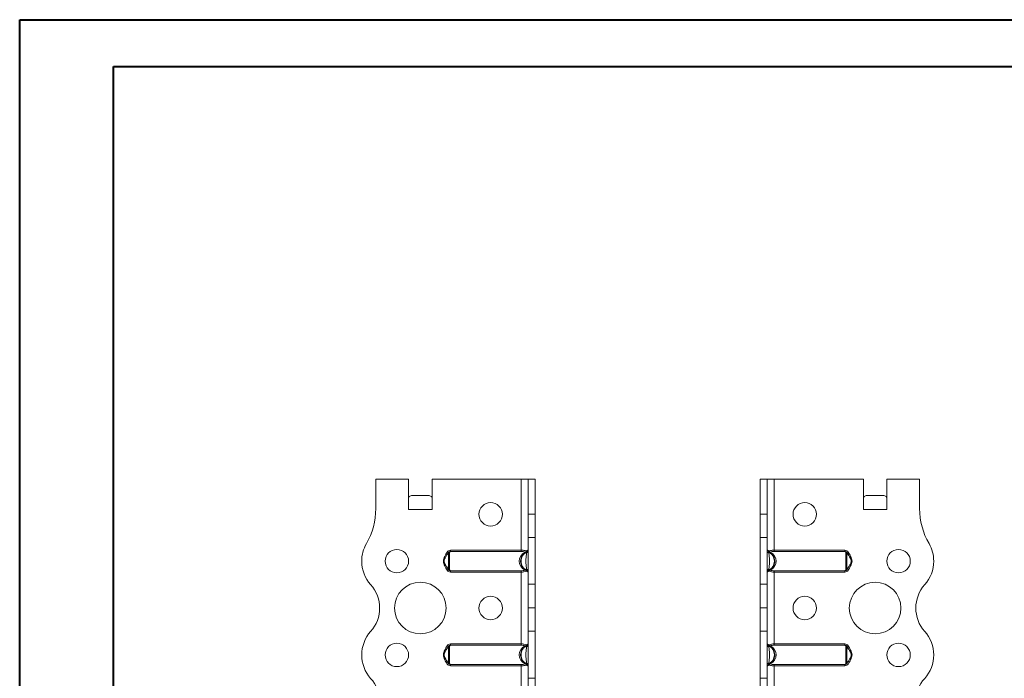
# Model space of a CAD drawing. Header units: millimetres. Extents: x 0 to 210, y 0 to 297.
# Tile 7 of 8: x 0 to 105, y 227 to 297. Entities that reach past the tile are written whole.
import ezdxf

# ---------------------------------------------------------------- set-up
doc = ezdxf.new("R2010")
doc.units = ezdxf.units.MM

msp = doc.modelspace()

# ---------------------------------------------------------------- linework, layer by layer
at = {"color": 7, "linetype": 'Continuous', "lineweight": 40}
for p, q in [((0.08, 0.21), (0.08, 297.21)), ((0.08, 297.21), (210.08, 297.21)), ((10.08, 292.21), (205.08, 292.21)), ((10.08, 5.21), (10.08, 292.21))]:
    msp.add_line(p, q, dxfattribs=at)
at = {"color": 7, "linetype": 'Continuous', "lineweight": 15}
for p, q in [((38.05, 248.2), (38.05, 245.06)), ((41.55, 248.2), (38.05, 248.2)), ((41.55, 244.95), (41.55, 248.2)), ((44.05, 244.95), (44.05, 248.2)), ((53.55, 248.2), (44.05, 248.2)), ((53.55, 248.2), (53.55, 240.62)), ((54.3, 248.2), (53.55, 248.2)), ((55.05, 248.2), (54.3, 248.2)), ((54.3, 244.48), (54.3, 248.2)), ((55.05, 244.48), (55.05, 248.2)), ((79.05, 248.2), (79.8, 248.2)), ((79.05, 244.48), (79.05, 248.2)), ((79.8, 244.48), (79.8, 248.2)), ((80.55, 248.2), (79.8, 248.2)), ((80.55, 240.62), (80.55, 248.2)), ((80.55, 248.2), (90.05, 248.2)), ((90.05, 244.95), (90.05, 248.2)), ((92.55, 244.95), (92.55, 248.2)), ((92.55, 248.2), (96.05, 248.2)), ((96.05, 248.2), (96.05, 245.06)), ((41.86, 246.45), (43.74, 246.45)), ((90.36, 246.45), (92.24, 246.45)), ((41.55, 244.95), (44.05, 244.95)), ((90.05, 244.95), (92.55, 244.95)), ((54.3, 244.48), (55.05, 244.48)), ((54.3, 241.98), (54.3, 244.48)), ((55.05, 244.48), (55.05, 241.98)), ((79.05, 244.48), (79.8, 244.48)), ((79.05, 241.98), (79.05, 244.48)), ((79.8, 244.48), (79.8, 241.98)), ((55.05, 241.98), (54.3, 241.98)), ((54.3, 241.98), (54.3, 236.98)), ((55.05, 236.98), (55.05, 241.98)), ((79.8, 241.98), (79.05, 241.98)), ((79.05, 236.98), (79.05, 241.98)), ((79.8, 236.98), (79.8, 241.98)), ((46.01, 240.62), (46.01, 240.48)), ((46.01, 240.62), (53.55, 240.62)), ((53.55, 240.48), (46.01, 240.48)), ((53.55, 240.62), (53.55, 240.48)), ((80.55, 240.48), (80.55, 240.62)), ((80.55, 240.62), (88.09, 240.62)), ((88.09, 240.48), (80.55, 240.48)), ((88.09, 240.48), (88.09, 240.62)), ((45.66, 240.42), (45.8, 240.36)), ((45.8, 240.36), (45.7, 240.2)), ((88.3, 240.36), (88.43, 240.42)), ((88.47, 240.08), (88.3, 240.36)), ((45.63, 238.84), (45.8, 238.55)), ((45.8, 238.55), (45.66, 238.48)), ((46.01, 238.43), (53.55, 238.43)), ((46.01, 238.43), (46.01, 238.29)), ((53.55, 238.43), (53.55, 238.29)), ((80.55, 238.43), (88.09, 238.43)), ((80.55, 238.29), (80.55, 238.43)), ((88.09, 238.29), (88.09, 238.43)), ((88.43, 238.48), (88.3, 238.55)), ((53.55, 238.29), (46.01, 238.29)), ((53.55, 238.29), (53.55, 230.62)), ((80.55, 230.62), (80.55, 238.29)), ((88.09, 238.29), (80.55, 238.29)), ((54.3, 236.98), (55.05, 236.98)), ((54.3, 234.48), (54.3, 236.98)), ((55.05, 236.98), (55.05, 234.48)), ((79.05, 236.98), (79.8, 236.98)), ((79.05, 234.48), (79.05, 236.98)), ((79.8, 236.98), (79.8, 234.48)), ((54.3, 234.48), (55.05, 234.48)), ((54.3, 231.98), (54.3, 234.48)), ((55.05, 234.48), (54.3, 234.48)), ((54.3, 234.48), (54.3, 234.48)), ((55.05, 234.48), (55.05, 231.98)), ((55.05, 234.48), (55.05, 234.48)), ((79.05, 234.48), (79.8, 234.48)), ((79.05, 231.98), (79.05, 234.48)), ((79.8, 234.48), (79.05, 234.48)), ((79.05, 234.48), (79.05, 234.48)), ((79.8, 234.48), (79.8, 231.98)), ((79.8, 234.48), (79.8, 234.48)), ((55.05, 231.98), (54.3, 231.98)), ((54.3, 231.98), (54.3, 226.98)), ((55.05, 226.98), (55.05, 231.98)), ((79.8, 231.98), (79.05, 231.98)), ((79.05, 226.98), (79.05, 231.98)), ((79.8, 226.98), (79.8, 231.98)), ((45.66, 230.42), (45.8, 230.36)), ((45.8, 230.36), (45.7, 230.2)), ((46.01, 230.62), (46.01, 230.48)), ((46.01, 230.62), (53.55, 230.62)), ((53.55, 230.48), (46.01, 230.48)), ((53.55, 230.62), (53.55, 230.48)), ((80.55, 230.48), (80.55, 230.62)), ((80.55, 230.62), (88.09, 230.62)), ((88.09, 230.48), (80.55, 230.48)), ((88.09, 230.48), (88.09, 230.62)), ((88.3, 230.36), (88.43, 230.42)), ((88.47, 230.08), (88.3, 230.36)), ((97.55, 229.45), (97.55, 229.45)), ((45.63, 228.84), (45.8, 228.55)), ((45.8, 228.55), (45.66, 228.48)), ((46.01, 228.43), (53.55, 228.43)), ((46.01, 228.43), (46.01, 228.29)), ((53.55, 228.29), (46.01, 228.29)), ((53.55, 228.43), (53.55, 228.29)), ((53.55, 228.29), (53.55, 220.62)), ((80.55, 228.43), (88.09, 228.43)), ((80.55, 228.29), (80.55, 228.43)), ((80.55, 220.62), (80.55, 228.29)), ((88.09, 228.29), (80.55, 228.29)), ((88.09, 228.29), (88.09, 228.43)), ((88.43, 228.48), (88.3, 228.55)), ((54.3, 226.98), (55.05, 226.98)), ((54.3, 224.48), (54.3, 226.98)), ((55.05, 226.98), (55.05, 224.48)), ((79.05, 226.98), (79.8, 226.98)), ((79.05, 224.48), (79.05, 226.98)), ((79.8, 226.98), (79.8, 224.48))]:
    msp.add_line(p, q, dxfattribs=at)
at = {"color": 7, "linetype": 'Continuous', "lineweight": 15, "flags": 128}
for points in [[(54.3, 240.42), (54.3, 240.41), (54.29, 240.4), (54.27, 240.39), (54.25, 240.37), (54.23, 240.37), (54.2, 240.36), (54.18, 240.36), (54.15, 240.36)], [(79.95, 240.36), (79.92, 240.36), (79.89, 240.36), (79.87, 240.37), (79.84, 240.37), (79.83, 240.39), (79.81, 240.4), (79.8, 240.41), (79.8, 240.42)], [(54.15, 238.55), (54.18, 238.55), (54.2, 238.55), (54.23, 238.54), (54.25, 238.53), (54.27, 238.52), (54.29, 238.51), (54.3, 238.5), (54.3, 238.48)], [(79.8, 238.48), (79.8, 238.5), (79.81, 238.51), (79.83, 238.52), (79.84, 238.53), (79.87, 238.54), (79.89, 238.55), (79.92, 238.55), (79.95, 238.55)], [(54.3, 230.42), (54.3, 230.41), (54.29, 230.4), (54.27, 230.39), (54.25, 230.37), (54.23, 230.37), (54.2, 230.36), (54.18, 230.36), (54.15, 230.36)], [(79.95, 230.36), (79.92, 230.36), (79.89, 230.36), (79.87, 230.37), (79.84, 230.37), (79.83, 230.39), (79.81, 230.4), (79.8, 230.41), (79.8, 230.42)], [(54.15, 228.55), (54.18, 228.55), (54.2, 228.55), (54.23, 228.54), (54.25, 228.53), (54.27, 228.52), (54.29, 228.51), (54.3, 228.5), (54.3, 228.48)], [(79.8, 228.48), (79.8, 228.5), (79.81, 228.51), (79.83, 228.52), (79.84, 228.53), (79.87, 228.54), (79.89, 228.55), (79.92, 228.55), (79.95, 228.55)]]:
    msp.add_lwpolyline(points, dxfattribs=at)
at = {"color": 7, "linetype": 'Continuous', "lineweight": 15}
for centre, radius in [((50.3, 244.45), 1.25), ((83.8, 244.45), 1.25), ((40.3, 239.45), 1.25), ((93.8, 239.45), 1.25), ((42.8, 234.45), 2.75), ((91.3, 234.45), 2.75), ((50.3, 234.45), 1.25), ((83.8, 234.45), 1.25), ((40.3, 229.45), 1.25), ((93.8, 229.45), 1.25)]:
    msp.add_circle(centre, radius, dxfattribs=at)
for centre, radius, start, end in [((30.55, 245.06), 7.5, 330.0736, 0), ((103.55, 245.06), 7.5, 180, 209.9264), ((40.3, 239.45), 3.75, 150.0736, 179.9591), ((53.88, 240.59), 0.206, 296.6884, 344.8265), ((53.98, 240.49), 0.11, 309.351, 23.8135), ((54.15, 240.62), 0.15, 291.1002, 0), ((79.95, 240.62), 0.15, 180, 248.8998), ((80.12, 240.49), 0.11, 156.1865, 230.649), ((80.22, 240.59), 0.206, 195.1735, 243.3116), ((93.8, 239.45), 3.75, 0.0409, 29.9264), ((40.3, 239.45), 3.75, 180, 221.8123), ((54.01, 240.48), 0.0829, 243.0713, 296.9287), ((80.09, 240.48), 0.0829, 243.0713, 296.9287), ((93.8, 239.45), 3.75, 318.1877, 0), ((54.01, 238.43), 0.0829, 63.0713, 116.9287), ((53.88, 238.32), 0.206, 15.1735, 63.3116), ((53.98, 238.42), 0.11, 336.1865, 50.649), ((54.15, 238.29), 0.15, 0, 68.8998), ((79.95, 238.29), 0.15, 111.1002, 180), ((80.12, 238.42), 0.11, 129.351, 203.8135), ((80.22, 238.32), 0.206, 116.6884, 164.8265), ((80.09, 238.43), 0.0829, 63.0713, 116.9287), ((34.71, 234.45), 3.75, 318.1863, 41.8123), ((99.39, 234.45), 3.75, 138.1877, 221.8196), ((40.3, 229.45), 3.75, 138.1863, 180), ((93.8, 229.45), 3.75, 0, 41.8196), ((53.88, 230.59), 0.206, 296.6884, 344.8265), ((54.01, 230.48), 0.0829, 243.0713, 296.9287), ((53.98, 230.49), 0.11, 309.351, 23.8135), ((54.15, 230.62), 0.15, 291.1002, 0), ((79.95, 230.62), 0.15, 180, 248.8998), ((80.12, 230.49), 0.11, 156.1865, 230.649), ((80.22, 230.59), 0.206, 195.1735, 243.3116), ((80.09, 230.48), 0.0829, 243.0713, 296.9287), ((40.3, 229.45), 3.75, 180, 221.8137), ((93.8, 229.45), 3.75, 318.1877, 0), ((54.01, 228.43), 0.0829, 63.0713, 116.9287), ((53.88, 228.32), 0.206, 15.1735, 63.3116), ((53.98, 228.42), 0.11, 336.1865, 50.649), ((54.15, 228.29), 0.15, 0, 68.8998), ((79.95, 228.29), 0.15, 111.1002, 180), ((80.12, 228.42), 0.11, 129.351, 203.8135), ((80.22, 228.32), 0.206, 116.6884, 164.8265), ((80.09, 228.43), 0.0829, 63.0713, 116.9287), ((34.71, 224.45), 3.75, 318.1863, 41.8137), ((99.39, 224.45), 3.75, 138.1877, 221.8123)]:
    msp.add_arc(centre, radius, start, end, dxfattribs=at)
for centre, major_axis, ratio, start_param, end_param in [((41.86, 244.95), (0, 1.5), 0.416667, 0, 0.523599), ((43.74, 244.95), (0, 1.5), 0.416667, 5.759587, 6.283185), ((90.36, 244.95), (0, 1.5), 0.416667, 0, 0.523599), ((92.24, 244.95), (0, 1.5), 0.416667, 5.759587, 6.283185), ((54.6, 239.45), (1.25, 0), 0.88, 2.095075, 4.18811), ((79.5, 239.45), (1.25, 0), 0.88, 5.236668, 7.329703), ((54.6, 229.45), (1.25, 0), 0.88, 2.095075, 4.18811), ((79.5, 229.45), (1.25, 0), 0.88, 5.236668, 7.329703)]:
    msp.add_ellipse(centre, major_axis=major_axis, ratio=ratio, start_param=start_param, end_param=end_param, dxfattribs=at)
for points, knots in [([(46.01, 240.62), (45.94, 240.62), (45.87, 240.6), (45.75, 240.54), (45.7, 240.49), (45.66, 240.42)], [0, 0, 0, 0, 0.5, 0.5, 1, 1, 1, 1]), ([(45.8, 240.36), (45.82, 240.39), (45.85, 240.42), (45.92, 240.46), (45.96, 240.48), (46.01, 240.48)], [0, 0, 0, 0, 0.5, 0.5, 1, 1, 1, 1]), ([(46.01, 240.48), (45.99, 240.47), (45.98, 240.46), (45.95, 240.44), (45.94, 240.43), (45.92, 240.39), (45.91, 240.36), (45.91, 240.29), (45.91, 240.25), (45.91, 240.17), (45.91, 240.13), (45.91, 239.99), (45.91, 239.89), (45.91, 239.68), (45.91, 239.57), (45.91, 239.34), (45.91, 239.23), (45.91, 239.02), (45.91, 238.92), (45.91, 238.73), (45.91, 238.65), (45.91, 238.55), (45.92, 238.52), (45.94, 238.48), (45.95, 238.47), (45.98, 238.45), (45.99, 238.44), (46.01, 238.43)], [0, 0, 0, 0, 0.03125, 0.03125, 0.0625, 0.0625, 0.125, 0.125, 0.1875, 0.1875, 0.25, 0.25, 0.375, 0.375, 0.5, 0.5, 0.625, 0.625, 0.75, 0.75, 0.875, 0.875, 0.9375, 0.9375, 0.96875, 0.96875, 1, 1, 1, 1]), ([(54.2, 238.43), (54.18, 238.44), (54.16, 238.45), (54.12, 238.47), (54.09, 238.48), (54.02, 238.52), (53.97, 238.55), (53.89, 238.62), (53.84, 238.65), (53.77, 238.73), (53.73, 238.78), (53.63, 238.91), (53.58, 239.02), (53.53, 239.18), (53.52, 239.23), (53.5, 239.34), (53.5, 239.4), (53.5, 239.56), (53.52, 239.68), (53.58, 239.89), (53.63, 239.99), (53.76, 240.17), (53.84, 240.26), (53.97, 240.36), (54.02, 240.39), (54.09, 240.43), (54.11, 240.44), (54.16, 240.46), (54.18, 240.47), (54.2, 240.48)], [0, 0, 0, 0, 0.03125, 0.03125, 0.0625, 0.0625, 0.125, 0.125, 0.1875, 0.1875, 0.25, 0.25, 0.375, 0.375, 0.4375, 0.4375, 0.5, 0.5, 0.625, 0.625, 0.75, 0.75, 0.875, 0.875, 0.9375, 0.9375, 0.96875, 0.96875, 1, 1, 1, 1]), ([(53.55, 240.62), (53.6, 240.62), (53.65, 240.62), (53.75, 240.61), (53.79, 240.61), (53.93, 240.59), (54.01, 240.57), (54.08, 240.54)], [0, 0, 0, 0, 0.25, 0.25, 0.5, 0.5, 1, 1, 1, 1]), ([(53.97, 240.41), (53.92, 240.43), (53.85, 240.45), (53.71, 240.48), (53.63, 240.48), (53.55, 240.48)], [0, 0, 0, 0, 0.5, 0.5, 1, 1, 1, 1]), ([(54.08, 240.54), (54.15, 240.57), (54.2, 240.59), (54.26, 240.61), (54.28, 240.61), (54.29, 240.62), (54.3, 240.62), (54.3, 240.62)], [0, 0, 0, 0, 0.5, 0.5, 0.75, 0.75, 1, 1, 1, 1]), ([(54.2, 240.48), (54.19, 240.48), (54.18, 240.46), (54.16, 240.42), (54.15, 240.39), (54.15, 240.36)], [0, 0, 0, 0, 0.5, 0.5, 1, 1, 1, 1]), ([(79.8, 240.62), (79.8, 240.62), (79.8, 240.62), (79.82, 240.61), (79.84, 240.61), (79.9, 240.59), (79.95, 240.57), (80.02, 240.54)], [0, 0, 0, 0, 0.25, 0.25, 0.5, 0.5, 1, 1, 1, 1]), ([(79.95, 240.36), (79.95, 240.39), (79.94, 240.42), (79.92, 240.46), (79.91, 240.48), (79.9, 240.48)], [0, 0, 0, 0, 0.5, 0.5, 1, 1, 1, 1]), ([(79.9, 240.48), (79.92, 240.47), (79.94, 240.46), (79.98, 240.44), (80.01, 240.43), (80.08, 240.39), (80.13, 240.36), (80.26, 240.26), (80.34, 240.17), (80.47, 239.99), (80.52, 239.89), (80.58, 239.68), (80.6, 239.56), (80.6, 239.4), (80.6, 239.34), (80.58, 239.23), (80.57, 239.18), (80.52, 239.02), (80.46, 238.91), (80.37, 238.78), (80.33, 238.73), (80.26, 238.65), (80.21, 238.62), (80.13, 238.55), (80.08, 238.52), (80.01, 238.48), (79.98, 238.47), (79.94, 238.45), (79.92, 238.44), (79.9, 238.43)], [0, 0, 0, 0, 0.03125, 0.03125, 0.0625, 0.0625, 0.125, 0.125, 0.25, 0.25, 0.375, 0.375, 0.5, 0.5, 0.5625, 0.5625, 0.625, 0.625, 0.75, 0.75, 0.8125, 0.8125, 0.875, 0.875, 0.9375, 0.9375, 0.96875, 0.96875, 1, 1, 1, 1]), ([(80.02, 240.54), (80.09, 240.57), (80.17, 240.59), (80.3, 240.61), (80.35, 240.61), (80.45, 240.62), (80.5, 240.62), (80.55, 240.62)], [0, 0, 0, 0, 0.5, 0.5, 0.75, 0.75, 1, 1, 1, 1]), ([(80.55, 240.48), (80.47, 240.48), (80.39, 240.48), (80.25, 240.45), (80.18, 240.43), (80.13, 240.41)], [0, 0, 0, 0, 0.5, 0.5, 1, 1, 1, 1]), ([(88.43, 240.42), (88.4, 240.49), (88.35, 240.54), (88.23, 240.6), (88.16, 240.62), (88.09, 240.62)], [0, 0, 0, 0, 0.5, 0.5, 1, 1, 1, 1]), ([(88.09, 238.43), (88.11, 238.44), (88.12, 238.45), (88.15, 238.47), (88.16, 238.48), (88.18, 238.52), (88.18, 238.55), (88.19, 238.65), (88.19, 238.73), (88.19, 238.92), (88.19, 239.02), (88.19, 239.23), (88.18, 239.34), (88.18, 239.57), (88.19, 239.68), (88.19, 239.89), (88.19, 239.99), (88.19, 240.13), (88.19, 240.17), (88.19, 240.25), (88.19, 240.29), (88.18, 240.36), (88.18, 240.39), (88.16, 240.43), (88.15, 240.44), (88.12, 240.46), (88.11, 240.47), (88.09, 240.48)], [0, 0, 0, 0, 0.03125, 0.03125, 0.0625, 0.0625, 0.125, 0.125, 0.25, 0.25, 0.375, 0.375, 0.5, 0.5, 0.625, 0.625, 0.75, 0.75, 0.8125, 0.8125, 0.875, 0.875, 0.9375, 0.9375, 0.96875, 0.96875, 1, 1, 1, 1]), ([(88.09, 240.48), (88.13, 240.48), (88.17, 240.46), (88.25, 240.42), (88.28, 240.39), (88.3, 240.36)], [0, 0, 0, 0, 0.5, 0.5, 1, 1, 1, 1]), ([(45.66, 238.48), (45.58, 238.64), (45.49, 238.79), (45.36, 239.03), (45.33, 239.11), (45.27, 239.28), (45.26, 239.37), (45.26, 239.54), (45.27, 239.63), (45.33, 239.8), (45.37, 239.88), (45.49, 240.12), (45.58, 240.27), (45.66, 240.42)], [0, 0, 0, 0, 0.25, 0.25, 0.375, 0.375, 0.5, 0.5, 0.625, 0.625, 0.75, 0.75, 1, 1, 1, 1]), ([(45.81, 240.37), (45.7, 240.2), (45.52, 239.94), (45.35, 239.62), (45.35, 239.48), (45.35, 239.45)], [0, 0, 0, 0, 0.595285, 0.908682, 1, 1, 1, 1]), ([(45.35, 239.45), (45.35, 239.42), (45.35, 239.32), (45.49, 239), (45.67, 238.74), (45.81, 238.54)], [0, 0, 0, 0, 0.06649, 0.292022, 1, 1, 1, 1]), ([(45.8, 238.55), (45.8, 238.55), (45.8, 238.57), (45.8, 238.61), (45.8, 238.64), (45.81, 238.73), (45.81, 238.81), (45.81, 238.98), (45.81, 239.07), (45.81, 239.26), (45.81, 239.36), (45.81, 239.55), (45.81, 239.65), (45.81, 239.84), (45.81, 239.93), (45.81, 240.09), (45.81, 240.17), (45.8, 240.27), (45.8, 240.3), (45.8, 240.34), (45.8, 240.36), (45.8, 240.36)], [0, 0, 0, 0, 0.0625, 0.0625, 0.125, 0.125, 0.25, 0.25, 0.375, 0.375, 0.5, 0.5, 0.625, 0.625, 0.75, 0.75, 0.875, 0.875, 0.9375, 0.9375, 1, 1, 1, 1]), ([(54.15, 240.36), (54.1, 240.36), (54.05, 240.34), (53.96, 240.3), (53.92, 240.27), (53.81, 240.17), (53.74, 240.09), (53.64, 239.93), (53.61, 239.84), (53.55, 239.65), (53.54, 239.55), (53.54, 239.36), (53.55, 239.26), (53.61, 239.07), (53.64, 238.98), (53.74, 238.81), (53.81, 238.74), (53.92, 238.64), (53.96, 238.61), (54.05, 238.57), (54.1, 238.55), (54.15, 238.55)], [0, 0, 0, 0, 0.0625, 0.0625, 0.125, 0.125, 0.25, 0.25, 0.375, 0.375, 0.5, 0.5, 0.625, 0.625, 0.75, 0.75, 0.875, 0.875, 0.9375, 0.9375, 1, 1, 1, 1]), ([(54.15, 238.55), (54.13, 238.63), (54.12, 238.7), (54.1, 238.84), (54.09, 238.91), (54.08, 239.05), (54.07, 239.13), (54.06, 239.29), (54.06, 239.37), (54.06, 239.54), (54.06, 239.62), (54.07, 239.78), (54.08, 239.85), (54.09, 240), (54.1, 240.07), (54.12, 240.21), (54.13, 240.28), (54.15, 240.36)], [0, 0, 0, 0, 0.125, 0.125, 0.25, 0.25, 0.375, 0.375, 0.5, 0.5, 0.625, 0.625, 0.75, 0.75, 0.875, 0.875, 1, 1, 1, 1]), ([(79.95, 240.36), (79.97, 240.28), (79.98, 240.21), (80, 240.07), (80.01, 240), (80.02, 239.85), (80.03, 239.78), (80.04, 239.62), (80.04, 239.54), (80.04, 239.37), (80.04, 239.29), (80.03, 239.13), (80.02, 239.05), (80.01, 238.91), (80, 238.84), (79.98, 238.7), (79.97, 238.63), (79.95, 238.55)], [0, 0, 0, 0, 0.125, 0.125, 0.25, 0.25, 0.375, 0.375, 0.5, 0.5, 0.625, 0.625, 0.75, 0.75, 0.875, 0.875, 1, 1, 1, 1]), ([(79.95, 238.55), (80, 238.55), (80.05, 238.57), (80.14, 238.61), (80.18, 238.64), (80.29, 238.74), (80.35, 238.81), (80.46, 238.98), (80.49, 239.07), (80.54, 239.26), (80.56, 239.36), (80.56, 239.55), (80.54, 239.65), (80.49, 239.84), (80.46, 239.93), (80.35, 240.09), (80.29, 240.17), (80.18, 240.27), (80.14, 240.3), (80.05, 240.34), (80, 240.36), (79.95, 240.36)], [0, 0, 0, 0, 0.0625, 0.0625, 0.125, 0.125, 0.25, 0.25, 0.375, 0.375, 0.5, 0.5, 0.625, 0.625, 0.75, 0.75, 0.875, 0.875, 0.9375, 0.9375, 1, 1, 1, 1]), ([(88.74, 239.49), (88.74, 239.51), (88.75, 239.6), (88.61, 239.91), (88.42, 240.17), (88.28, 240.37)], [0, 0, 0, 0, 0.03441, 0.267691, 1, 1, 1, 1]), ([(88.28, 238.54), (88.4, 238.71), (88.58, 238.96), (88.75, 239.3), (88.75, 239.45), (88.74, 239.49)], [0, 0, 0, 0, 0.576383, 0.87983, 1, 1, 1, 1]), ([(88.3, 240.36), (88.3, 240.36), (88.3, 240.34), (88.3, 240.3), (88.29, 240.27), (88.29, 240.17), (88.29, 240.09), (88.29, 239.93), (88.29, 239.84), (88.29, 239.65), (88.29, 239.55), (88.29, 239.36), (88.29, 239.26), (88.29, 239.07), (88.29, 238.98), (88.29, 238.81), (88.29, 238.74), (88.29, 238.64), (88.3, 238.61), (88.3, 238.57), (88.3, 238.55), (88.3, 238.55)], [0, 0, 0, 0, 0.0625, 0.0625, 0.125, 0.125, 0.25, 0.25, 0.375, 0.375, 0.5, 0.5, 0.625, 0.625, 0.75, 0.75, 0.875, 0.875, 0.9375, 0.9375, 1, 1, 1, 1]), ([(88.43, 240.42), (88.52, 240.27), (88.61, 240.12), (88.73, 239.88), (88.77, 239.8), (88.83, 239.63), (88.84, 239.54), (88.84, 239.36), (88.83, 239.28), (88.77, 239.11), (88.73, 239.03), (88.61, 238.79), (88.52, 238.64), (88.43, 238.48)], [0, 0, 0, 0, 0.25, 0.25, 0.375, 0.375, 0.5, 0.5, 0.625, 0.625, 0.75, 0.75, 1, 1, 1, 1]), ([(45.66, 238.48), (45.7, 238.42), (45.75, 238.37), (45.87, 238.31), (45.94, 238.29), (46.01, 238.29)], [0, 0, 0, 0, 0.5, 0.5, 1, 1, 1, 1]), ([(46.01, 238.43), (45.96, 238.43), (45.92, 238.44), (45.85, 238.48), (45.82, 238.51), (45.8, 238.55)], [0, 0, 0, 0, 0.5, 0.5, 1, 1, 1, 1]), ([(53.55, 238.43), (53.63, 238.43), (53.71, 238.43), (53.85, 238.46), (53.92, 238.47), (53.97, 238.5)], [0, 0, 0, 0, 0.5, 0.5, 1, 1, 1, 1]), ([(54.08, 238.37), (54.01, 238.34), (53.93, 238.32), (53.79, 238.3), (53.75, 238.3), (53.65, 238.29), (53.6, 238.29), (53.55, 238.29)], [0, 0, 0, 0, 0.5, 0.5, 0.75, 0.75, 1, 1, 1, 1]), ([(54.3, 238.29), (54.3, 238.29), (54.29, 238.29), (54.28, 238.3), (54.26, 238.3), (54.2, 238.32), (54.15, 238.34), (54.08, 238.37)], [0, 0, 0, 0, 0.25, 0.25, 0.5, 0.5, 1, 1, 1, 1]), ([(54.15, 238.55), (54.15, 238.51), (54.16, 238.48), (54.18, 238.44), (54.19, 238.43), (54.2, 238.43)], [0, 0, 0, 0, 0.5, 0.5, 1, 1, 1, 1]), ([(80.02, 238.37), (79.95, 238.34), (79.9, 238.32), (79.84, 238.3), (79.82, 238.3), (79.8, 238.29), (79.8, 238.29), (79.8, 238.29)], [0, 0, 0, 0, 0.5, 0.5, 0.75, 0.75, 1, 1, 1, 1]), ([(79.9, 238.43), (79.91, 238.43), (79.92, 238.44), (79.94, 238.48), (79.95, 238.51), (79.95, 238.55)], [0, 0, 0, 0, 0.5, 0.5, 1, 1, 1, 1]), ([(80.55, 238.29), (80.5, 238.29), (80.45, 238.29), (80.35, 238.3), (80.3, 238.3), (80.17, 238.32), (80.09, 238.34), (80.02, 238.37)], [0, 0, 0, 0, 0.25, 0.25, 0.5, 0.5, 1, 1, 1, 1]), ([(80.13, 238.5), (80.18, 238.47), (80.25, 238.46), (80.39, 238.43), (80.47, 238.43), (80.55, 238.43)], [0, 0, 0, 0, 0.5, 0.5, 1, 1, 1, 1]), ([(88.3, 238.55), (88.28, 238.51), (88.25, 238.48), (88.17, 238.44), (88.13, 238.43), (88.09, 238.43)], [0, 0, 0, 0, 0.5, 0.5, 1, 1, 1, 1]), ([(88.09, 238.29), (88.16, 238.29), (88.23, 238.31), (88.35, 238.37), (88.4, 238.42), (88.43, 238.48)], [0, 0, 0, 0, 0.5, 0.5, 1, 1, 1, 1]), ([(45.66, 228.48), (45.58, 228.64), (45.49, 228.79), (45.36, 229.03), (45.33, 229.11), (45.27, 229.28), (45.26, 229.37), (45.26, 229.54), (45.27, 229.63), (45.33, 229.8), (45.37, 229.88), (45.49, 230.12), (45.58, 230.27), (45.66, 230.42)], [0, 0, 0, 0, 0.25, 0.25, 0.375, 0.375, 0.5, 0.5, 0.625, 0.625, 0.75, 0.75, 1, 1, 1, 1]), ([(45.81, 230.37), (45.7, 230.2), (45.52, 229.94), (45.35, 229.62), (45.35, 229.48), (45.35, 229.45)], [0, 0, 0, 0, 0.595285, 0.908682, 1, 1, 1, 1]), ([(46.01, 230.62), (45.94, 230.62), (45.87, 230.6), (45.75, 230.54), (45.7, 230.49), (45.66, 230.42)], [0, 0, 0, 0, 0.5, 0.5, 1, 1, 1, 1]), ([(45.8, 230.36), (45.82, 230.39), (45.85, 230.42), (45.92, 230.46), (45.96, 230.48), (46.01, 230.48)], [0, 0, 0, 0, 0.5, 0.5, 1, 1, 1, 1]), ([(45.8, 228.55), (45.8, 228.55), (45.8, 228.57), (45.8, 228.61), (45.8, 228.64), (45.81, 228.73), (45.81, 228.81), (45.81, 228.98), (45.81, 229.07), (45.81, 229.26), (45.81, 229.36), (45.81, 229.55), (45.81, 229.65), (45.81, 229.84), (45.81, 229.93), (45.81, 230.09), (45.81, 230.17), (45.8, 230.27), (45.8, 230.3), (45.8, 230.34), (45.8, 230.36), (45.8, 230.36)], [0, 0, 0, 0, 0.0625, 0.0625, 0.125, 0.125, 0.25, 0.25, 0.375, 0.375, 0.5, 0.5, 0.625, 0.625, 0.75, 0.75, 0.875, 0.875, 0.9375, 0.9375, 1, 1, 1, 1]), ([(46.01, 230.48), (45.99, 230.47), (45.98, 230.46), (45.95, 230.44), (45.94, 230.43), (45.92, 230.39), (45.91, 230.36), (45.91, 230.29), (45.91, 230.25), (45.91, 230.17), (45.91, 230.13), (45.91, 229.99), (45.91, 229.89), (45.91, 229.68), (45.91, 229.57), (45.91, 229.34), (45.91, 229.23), (45.91, 229.02), (45.91, 228.92), (45.91, 228.73), (45.91, 228.65), (45.91, 228.55), (45.92, 228.52), (45.94, 228.48), (45.95, 228.47), (45.98, 228.45), (45.99, 228.44), (46.01, 228.43)], [0, 0, 0, 0, 0.03125, 0.03125, 0.0625, 0.0625, 0.125, 0.125, 0.1875, 0.1875, 0.25, 0.25, 0.375, 0.375, 0.5, 0.5, 0.625, 0.625, 0.75, 0.75, 0.875, 0.875, 0.9375, 0.9375, 0.96875, 0.96875, 1, 1, 1, 1]), ([(54.2, 228.43), (54.18, 228.44), (54.16, 228.45), (54.12, 228.47), (54.09, 228.48), (54.02, 228.52), (53.97, 228.55), (53.89, 228.62), (53.84, 228.65), (53.77, 228.73), (53.73, 228.78), (53.63, 228.91), (53.58, 229.02), (53.53, 229.18), (53.52, 229.23), (53.5, 229.34), (53.5, 229.4), (53.5, 229.56), (53.52, 229.68), (53.58, 229.89), (53.63, 229.99), (53.76, 230.17), (53.84, 230.26), (53.97, 230.36), (54.02, 230.39), (54.09, 230.43), (54.11, 230.44), (54.16, 230.46), (54.18, 230.47), (54.2, 230.48)], [0, 0, 0, 0, 0.03125, 0.03125, 0.0625, 0.0625, 0.125, 0.125, 0.1875, 0.1875, 0.25, 0.25, 0.375, 0.375, 0.4375, 0.4375, 0.5, 0.5, 0.625, 0.625, 0.75, 0.75, 0.875, 0.875, 0.9375, 0.9375, 0.96875, 0.96875, 1, 1, 1, 1]), ([(54.15, 230.36), (54.1, 230.36), (54.05, 230.34), (53.96, 230.3), (53.92, 230.27), (53.81, 230.17), (53.74, 230.09), (53.64, 229.93), (53.61, 229.84), (53.55, 229.65), (53.54, 229.55), (53.54, 229.36), (53.55, 229.26), (53.61, 229.07), (53.64, 228.98), (53.74, 228.81), (53.81, 228.74), (53.92, 228.64), (53.96, 228.61), (54.05, 228.57), (54.1, 228.55), (54.15, 228.55)], [0, 0, 0, 0, 0.0625, 0.0625, 0.125, 0.125, 0.25, 0.25, 0.375, 0.375, 0.5, 0.5, 0.625, 0.625, 0.75, 0.75, 0.875, 0.875, 0.9375, 0.9375, 1, 1, 1, 1]), ([(53.55, 230.62), (53.6, 230.62), (53.65, 230.62), (53.75, 230.61), (53.79, 230.61), (53.93, 230.59), (54.01, 230.57), (54.08, 230.54)], [0, 0, 0, 0, 0.25, 0.25, 0.5, 0.5, 1, 1, 1, 1]), ([(53.97, 230.41), (53.92, 230.43), (53.85, 230.45), (53.71, 230.48), (53.63, 230.48), (53.55, 230.48)], [0, 0, 0, 0, 0.5, 0.5, 1, 1, 1, 1]), ([(54.15, 228.55), (54.13, 228.63), (54.12, 228.7), (54.1, 228.84), (54.09, 228.91), (54.08, 229.05), (54.07, 229.13), (54.06, 229.29), (54.06, 229.37), (54.06, 229.54), (54.06, 229.62), (54.07, 229.78), (54.08, 229.85), (54.09, 230), (54.1, 230.07), (54.12, 230.21), (54.13, 230.28), (54.15, 230.36)], [0, 0, 0, 0, 0.125, 0.125, 0.25, 0.25, 0.375, 0.375, 0.5, 0.5, 0.625, 0.625, 0.75, 0.75, 0.875, 0.875, 1, 1, 1, 1]), ([(54.08, 230.54), (54.15, 230.57), (54.2, 230.59), (54.26, 230.61), (54.28, 230.61), (54.29, 230.62), (54.3, 230.62), (54.3, 230.62)], [0, 0, 0, 0, 0.5, 0.5, 0.75, 0.75, 1, 1, 1, 1]), ([(54.2, 230.48), (54.19, 230.48), (54.18, 230.46), (54.16, 230.42), (54.15, 230.39), (54.15, 230.36)], [0, 0, 0, 0, 0.5, 0.5, 1, 1, 1, 1]), ([(79.8, 230.62), (79.8, 230.62), (79.8, 230.62), (79.82, 230.61), (79.84, 230.61), (79.9, 230.59), (79.95, 230.57), (80.02, 230.54)], [0, 0, 0, 0, 0.25, 0.25, 0.5, 0.5, 1, 1, 1, 1]), ([(79.95, 230.36), (79.95, 230.39), (79.94, 230.42), (79.92, 230.46), (79.91, 230.48), (79.9, 230.48)], [0, 0, 0, 0, 0.5, 0.5, 1, 1, 1, 1]), ([(79.9, 230.48), (79.92, 230.47), (79.94, 230.46), (79.98, 230.44), (80.01, 230.43), (80.08, 230.39), (80.13, 230.36), (80.26, 230.26), (80.34, 230.17), (80.47, 229.99), (80.52, 229.89), (80.58, 229.68), (80.6, 229.56), (80.6, 229.4), (80.6, 229.34), (80.58, 229.23), (80.57, 229.18), (80.52, 229.02), (80.46, 228.91), (80.37, 228.78), (80.33, 228.73), (80.26, 228.65), (80.21, 228.62), (80.13, 228.55), (80.08, 228.52), (80.01, 228.48), (79.98, 228.47), (79.94, 228.45), (79.92, 228.44), (79.9, 228.43)], [0, 0, 0, 0, 0.03125, 0.03125, 0.0625, 0.0625, 0.125, 0.125, 0.25, 0.25, 0.375, 0.375, 0.5, 0.5, 0.5625, 0.5625, 0.625, 0.625, 0.75, 0.75, 0.8125, 0.8125, 0.875, 0.875, 0.9375, 0.9375, 0.96875, 0.96875, 1, 1, 1, 1]), ([(79.95, 230.36), (79.97, 230.28), (79.98, 230.21), (80, 230.07), (80.01, 230), (80.02, 229.85), (80.03, 229.78), (80.04, 229.62), (80.04, 229.54), (80.04, 229.37), (80.04, 229.29), (80.03, 229.13), (80.02, 229.05), (80.01, 228.91), (80, 228.84), (79.98, 228.7), (79.97, 228.63), (79.95, 228.55)], [0, 0, 0, 0, 0.125, 0.125, 0.25, 0.25, 0.375, 0.375, 0.5, 0.5, 0.625, 0.625, 0.75, 0.75, 0.875, 0.875, 1, 1, 1, 1]), ([(79.95, 228.55), (80, 228.55), (80.05, 228.57), (80.14, 228.61), (80.18, 228.64), (80.29, 228.74), (80.35, 228.81), (80.46, 228.98), (80.49, 229.07), (80.54, 229.26), (80.56, 229.36), (80.56, 229.55), (80.54, 229.65), (80.49, 229.84), (80.46, 229.93), (80.35, 230.09), (80.29, 230.17), (80.18, 230.27), (80.14, 230.3), (80.05, 230.34), (80, 230.36), (79.95, 230.36)], [0, 0, 0, 0, 0.0625, 0.0625, 0.125, 0.125, 0.25, 0.25, 0.375, 0.375, 0.5, 0.5, 0.625, 0.625, 0.75, 0.75, 0.875, 0.875, 0.9375, 0.9375, 1, 1, 1, 1]), ([(80.02, 230.54), (80.09, 230.57), (80.17, 230.59), (80.3, 230.61), (80.35, 230.61), (80.45, 230.62), (80.5, 230.62), (80.55, 230.62)], [0, 0, 0, 0, 0.5, 0.5, 0.75, 0.75, 1, 1, 1, 1]), ([(80.55, 230.48), (80.47, 230.48), (80.39, 230.48), (80.25, 230.45), (80.18, 230.43), (80.13, 230.41)], [0, 0, 0, 0, 0.5, 0.5, 1, 1, 1, 1]), ([(88.43, 230.42), (88.4, 230.49), (88.35, 230.54), (88.23, 230.6), (88.16, 230.62), (88.09, 230.62)], [0, 0, 0, 0, 0.5, 0.5, 1, 1, 1, 1]), ([(88.09, 228.43), (88.11, 228.44), (88.12, 228.45), (88.15, 228.47), (88.16, 228.48), (88.18, 228.52), (88.18, 228.55), (88.19, 228.65), (88.19, 228.73), (88.19, 228.92), (88.19, 229.02), (88.19, 229.23), (88.18, 229.34), (88.18, 229.57), (88.19, 229.68), (88.19, 229.89), (88.19, 229.99), (88.19, 230.13), (88.19, 230.17), (88.19, 230.25), (88.19, 230.29), (88.18, 230.36), (88.18, 230.39), (88.16, 230.43), (88.15, 230.44), (88.12, 230.46), (88.11, 230.47), (88.09, 230.48)], [0, 0, 0, 0, 0.03125, 0.03125, 0.0625, 0.0625, 0.125, 0.125, 0.25, 0.25, 0.375, 0.375, 0.5, 0.5, 0.625, 0.625, 0.75, 0.75, 0.8125, 0.8125, 0.875, 0.875, 0.9375, 0.9375, 0.96875, 0.96875, 1, 1, 1, 1]), ([(88.09, 230.48), (88.13, 230.48), (88.17, 230.46), (88.25, 230.42), (88.28, 230.39), (88.3, 230.36)], [0, 0, 0, 0, 0.5, 0.5, 1, 1, 1, 1]), ([(88.74, 229.49), (88.74, 229.51), (88.75, 229.6), (88.61, 229.91), (88.42, 230.17), (88.28, 230.37)], [0, 0, 0, 0, 0.03441, 0.267691, 1, 1, 1, 1]), ([(88.3, 230.36), (88.3, 230.36), (88.3, 230.34), (88.3, 230.3), (88.29, 230.27), (88.29, 230.17), (88.29, 230.09), (88.29, 229.93), (88.29, 229.84), (88.29, 229.65), (88.29, 229.55), (88.29, 229.36), (88.29, 229.26), (88.29, 229.07), (88.29, 228.98), (88.29, 228.81), (88.29, 228.74), (88.29, 228.64), (88.3, 228.61), (88.3, 228.57), (88.3, 228.55), (88.3, 228.55)], [0, 0, 0, 0, 0.0625, 0.0625, 0.125, 0.125, 0.25, 0.25, 0.375, 0.375, 0.5, 0.5, 0.625, 0.625, 0.75, 0.75, 0.875, 0.875, 0.9375, 0.9375, 1, 1, 1, 1]), ([(88.43, 230.42), (88.52, 230.27), (88.61, 230.12), (88.73, 229.88), (88.77, 229.8), (88.83, 229.63), (88.84, 229.54), (88.84, 229.36), (88.83, 229.28), (88.77, 229.11), (88.73, 229.03), (88.61, 228.79), (88.52, 228.64), (88.43, 228.48)], [0, 0, 0, 0, 0.25, 0.25, 0.375, 0.375, 0.5, 0.5, 0.625, 0.625, 0.75, 0.75, 1, 1, 1, 1]), ([(45.35, 229.45), (45.35, 229.42), (45.35, 229.32), (45.49, 229), (45.67, 228.74), (45.81, 228.54)], [0, 0, 0, 0, 0.06649, 0.292021, 1, 1, 1, 1]), ([(88.28, 228.54), (88.4, 228.71), (88.58, 228.96), (88.75, 229.3), (88.75, 229.45), (88.74, 229.49)], [0, 0, 0, 0, 0.576383, 0.87983, 1, 1, 1, 1]), ([(45.66, 228.48), (45.7, 228.42), (45.75, 228.37), (45.87, 228.31), (45.94, 228.29), (46.01, 228.29)], [0, 0, 0, 0, 0.5, 0.5, 1, 1, 1, 1]), ([(46.01, 228.43), (45.96, 228.43), (45.92, 228.44), (45.85, 228.48), (45.82, 228.51), (45.8, 228.55)], [0, 0, 0, 0, 0.5, 0.5, 1, 1, 1, 1]), ([(53.55, 228.43), (53.63, 228.43), (53.71, 228.43), (53.85, 228.46), (53.92, 228.47), (53.97, 228.5)], [0, 0, 0, 0, 0.5, 0.5, 1, 1, 1, 1]), ([(54.08, 228.37), (54.01, 228.34), (53.93, 228.32), (53.79, 228.3), (53.75, 228.3), (53.65, 228.29), (53.6, 228.29), (53.55, 228.29)], [0, 0, 0, 0, 0.5, 0.5, 0.75, 0.75, 1, 1, 1, 1]), ([(54.3, 228.29), (54.3, 228.29), (54.29, 228.29), (54.28, 228.3), (54.26, 228.3), (54.2, 228.32), (54.15, 228.34), (54.08, 228.37)], [0, 0, 0, 0, 0.25, 0.25, 0.5, 0.5, 1, 1, 1, 1]), ([(54.15, 228.55), (54.15, 228.51), (54.16, 228.48), (54.18, 228.44), (54.19, 228.43), (54.2, 228.43)], [0, 0, 0, 0, 0.5, 0.5, 1, 1, 1, 1]), ([(80.02, 228.37), (79.95, 228.34), (79.9, 228.32), (79.84, 228.3), (79.82, 228.3), (79.8, 228.29), (79.8, 228.29), (79.8, 228.29)], [0, 0, 0, 0, 0.5, 0.5, 0.75, 0.75, 1, 1, 1, 1]), ([(79.9, 228.43), (79.91, 228.43), (79.92, 228.44), (79.94, 228.48), (79.95, 228.51), (79.95, 228.55)], [0, 0, 0, 0, 0.5, 0.5, 1, 1, 1, 1]), ([(80.55, 228.29), (80.5, 228.29), (80.45, 228.29), (80.35, 228.3), (80.3, 228.3), (80.17, 228.32), (80.09, 228.34), (80.02, 228.37)], [0, 0, 0, 0, 0.25, 0.25, 0.5, 0.5, 1, 1, 1, 1]), ([(80.13, 228.5), (80.18, 228.47), (80.25, 228.46), (80.39, 228.43), (80.47, 228.43), (80.55, 228.43)], [0, 0, 0, 0, 0.5, 0.5, 1, 1, 1, 1]), ([(88.3, 228.55), (88.28, 228.51), (88.25, 228.48), (88.17, 228.44), (88.13, 228.43), (88.09, 228.43)], [0, 0, 0, 0, 0.5, 0.5, 1, 1, 1, 1]), ([(88.09, 228.29), (88.16, 228.29), (88.23, 228.31), (88.35, 228.37), (88.4, 228.42), (88.43, 228.48)], [0, 0, 0, 0, 0.5, 0.5, 1, 1, 1, 1])]:
    msp.add_open_spline(points, degree=3, knots=knots, dxfattribs=at)

doc.saveas('drawing.dxf')
